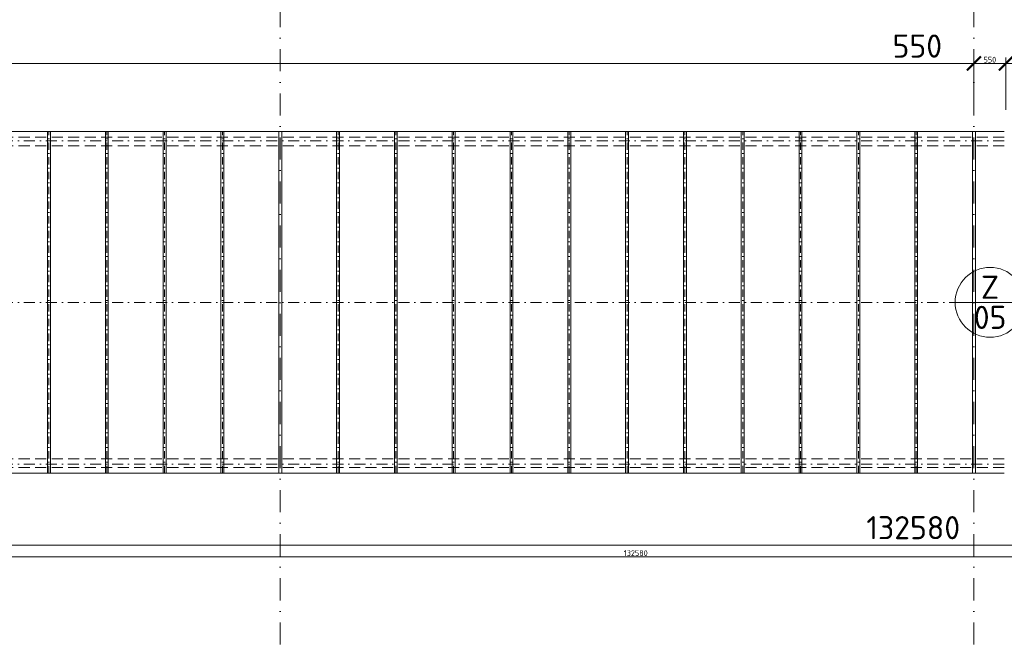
# Model space of a CAD drawing. Header units: millimetres. Extents: x -1695604 to 5289369, y -1488057 to 2187451.
# Tile 168 of 256: x 61493 to 78525, y 216441 to 227186. Entities that reach past the tile are written whole.
import ezdxf
from ezdxf.enums import TextEntityAlignment as Align

# ---------------------------------------------------------------- set-up
doc = ezdxf.new("R2010")
doc.units = ezdxf.units.MM
for name, pattern in [('CENTERX2', [101.6, 63.5, -12.7, 12.7, -12.7]), ('DASHDOT', [25.4, 12.7, -6.35, 0, -6.35]), ('ČÁRKOVANÁ', [19.05, 12.7, -6.35])]:
    doc.linetypes.add(name, pattern=pattern)
doc.layers.get('Defpoints').update_dxf_attribs({"color": 8})
for name, color, linetype, lineweight in [('A99_N_kce-pohl', 1, 'Continuous', 9), ('A99_N_koty-200', 5, 'Continuous', 5), ('A99_N_koty-200 @ 200', 5, 'Continuous', 5), ('A99_N_koty-200 @ 50 (2)', 5, 'Continuous', 5), ('A99_N_znaceni 200', 5, 'Continuous', 5), ('A99_S_osy', 1, 'CENTERX2', 5)]:
    doc.layers.add(name, color=color, linetype=linetype, lineweight=lineweight)
doc.styles.add('A99_kota', font='isocpeur.ttf', dxfattribs={"height": 2})
doc.styles.add('A99_popis', font='isocpeur.ttf')
doc.dimstyles.new('A99_kota_200 new', dxfattribs={"dimscale": 200, "dimtxt": 2, "dimasz": 1.2, "dimexe": 0.5, "dimexo": 1.5, "dimgap": 0.3, "dimtad": 1, "dimdec": 0, "dimzin": 3, "dimdsep": 46, "dimtxsty": 'A99_kota', "dimblk": 'ARCHTICK', "dimcen": 2.5, "dimazin": 2, "dimtfac": 0.75, "dimtdec": 0, "dimtmove": 2, "dimatfit": 0, "dimfxl": 0, "dimtolj": 1, "dimtzin": 0, "dimlwd": 5, "dimlwe": 5, "dimarcsym": 0})

# ---------------------------------------------------------------- blocks, each defined once
blk = doc.blocks.new('_ArchTick')
at = {"color": 0, "linetype": 'ByBlock', "const_width": 0.15}
blk.add_lwpolyline([(-0.5, -0.5), (0.5, 0.5)], dxfattribs=at)
blk = doc.blocks.new('*D4394')
at = {"layer": 'A99_N_koty-200', "color": 0, "linetype": 'Continuous', "lineweight": 5, "transparency": 16777216}
for p, q in [((11960, 225630), (11960, 226530)), ((78000, 225630), (78000, 226530)), ((11960, 226430), (78000, 226430))]:
    blk.add_line(p, q, dxfattribs=at)
at = {"layer": 'Defpoints', "color": 0, "linetype": 'Continuous', "lineweight": 18, "transparency": 16777216}
for p in [(78000, 226430), (11960, 225255), (78000, 225255)]:
    blk.add_point(p, dxfattribs=at)
at = {"layer": 'A99_N_koty-200', "color": 0, "linetype": 'Continuous', "lineweight": 5, "transparency": 16777216, "xscale": 240, "yscale": 240, "zscale": 240, "rotation": 180}
blk.add_blockref('_ArchTick', (11960, 226430), dxfattribs=at)
at = {"layer": 'A99_N_koty-200', "color": 0, "linetype": 'Continuous', "lineweight": 5, "transparency": 16777216, "xscale": 240, "yscale": 240, "zscale": 240}
blk.add_blockref('_ArchTick', (78000, 226430), dxfattribs=at)
at = {"layer": 'A99_N_koty-200', "color": 0, "linetype": 'Continuous', "transparency": 16777216, "insert": (44980, 226690), "char_height": 400, "attachment_point": 5, "style": 'A99_kota'}
blk.add_mtext('\\A1;66040', dxfattribs=at)
blk = doc.blocks.new('*D4395')
at = {"layer": 'A99_N_koty-200', "color": 0, "linetype": 'Continuous', "lineweight": 5, "transparency": 16777216}
for p, q in [((11960, 226230), (11960, 226455)), ((11960, 226430), (78000, 226430)), ((78000, 226230), (78000, 226455))]:
    blk.add_line(p, q, dxfattribs=at)
at = {"layer": 'Defpoints', "color": 0, "linetype": 'Continuous', "lineweight": 18, "transparency": 16777216}
for p in [(78000, 226430), (11960, 225255), (78000, 225255)]:
    blk.add_point(p, dxfattribs=at)
at = {"layer": 'A99_N_koty-200', "color": 0, "linetype": 'Continuous', "lineweight": 5, "transparency": 16777216, "xscale": 60, "yscale": 60, "zscale": 60, "rotation": 180}
blk.add_blockref('_ArchTick', (11960, 226430), dxfattribs=at)
at = {"layer": 'A99_N_koty-200', "color": 0, "linetype": 'Continuous', "lineweight": 5, "transparency": 16777216, "xscale": 60, "yscale": 60, "zscale": 60}
blk.add_blockref('_ArchTick', (78000, 226430), dxfattribs=at)
at = {"layer": 'A99_N_koty-200', "color": 0, "linetype": 'Continuous', "transparency": 16777216, "insert": (44980, 226495), "char_height": 100, "attachment_point": 5, "style": 'A99_kota'}
blk.add_mtext('\\A1;66040', dxfattribs=at)
blk = doc.blocks.new('*D4400')
at = {"layer": 'A99_N_koty-200', "color": 0, "linetype": 'Continuous', "lineweight": 5, "transparency": 16777216}
for p, q in [((78000, 225630), (78000, 226530)), ((78550, 225630), (78550, 226530)), ((78000, 226430), (77760, 226430)), ((78000, 226430), (78550, 226430)), ((78550, 226430), (78790, 226430))]:
    blk.add_line(p, q, dxfattribs=at)
at = {"layer": 'Defpoints', "color": 0, "linetype": 'Continuous', "lineweight": 18, "transparency": 16777216}
for p in [(78550, 226430), (78000, 225255), (78550, 225255)]:
    blk.add_point(p, dxfattribs=at)
at = {"layer": 'A99_N_koty-200', "color": 0, "linetype": 'Continuous', "lineweight": 5, "transparency": 16777216, "xscale": 240, "yscale": 240, "zscale": 240}
blk.add_blockref('_ArchTick', (78000, 226430), dxfattribs=at)
at = {"layer": 'A99_N_koty-200', "color": 0, "linetype": 'Continuous', "lineweight": 5, "transparency": 16777216, "xscale": 240, "yscale": 240, "zscale": 240, "rotation": 180}
blk.add_blockref('_ArchTick', (78550, 226430), dxfattribs=at)
at = {"layer": 'A99_N_koty-200', "color": 0, "linetype": 'Continuous', "transparency": 16777216, "insert": (77020, 226730), "char_height": 400, "attachment_point": 5, "style": 'A99_kota'}
blk.add_mtext('\\A1;550', dxfattribs=at)
blk = doc.blocks.new('*D4401')
at = {"layer": 'A99_N_koty-200', "color": 0, "linetype": 'Continuous', "lineweight": 5, "transparency": 16777216}
for p, q in [((78000, 226230), (78000, 226455)), ((78000, 226430), (78550, 226430)), ((78550, 226230), (78550, 226455))]:
    blk.add_line(p, q, dxfattribs=at)
at = {"layer": 'Defpoints', "color": 0, "linetype": 'Continuous', "lineweight": 18, "transparency": 16777216}
for p in [(78550, 226430), (78000, 225255), (78550, 225255)]:
    blk.add_point(p, dxfattribs=at)
at = {"layer": 'A99_N_koty-200', "color": 0, "linetype": 'Continuous', "lineweight": 5, "transparency": 16777216, "xscale": 60, "yscale": 60, "zscale": 60, "rotation": 180}
blk.add_blockref('_ArchTick', (78000, 226430), dxfattribs=at)
at = {"layer": 'A99_N_koty-200', "color": 0, "linetype": 'Continuous', "lineweight": 5, "transparency": 16777216, "xscale": 60, "yscale": 60, "zscale": 60}
blk.add_blockref('_ArchTick', (78550, 226430), dxfattribs=at)
at = {"layer": 'A99_N_koty-200', "color": 0, "linetype": 'Continuous', "transparency": 16777216, "insert": (78275, 226495), "char_height": 100, "attachment_point": 5, "style": 'A99_kota'}
blk.add_mtext('\\A1;550', dxfattribs=at)
blk = doc.blocks.new('*D4511')
at = {"layer": 'A99_N_koty-200', "color": 0, "linetype": 'Continuous', "lineweight": 5, "transparency": 16777216}
for p, q in [((5860, 218105), (5860, 218205)), ((138440, 218105), (138440, 218205)), ((5860, 218105), (138440, 218105))]:
    blk.add_line(p, q, dxfattribs=at)
at = {"layer": 'Defpoints', "color": 0, "linetype": 'Continuous', "lineweight": 18, "transparency": 16777216}
for p in [(138440, 218105), (138440, 218105), (5860, 217900)]:
    blk.add_point(p, dxfattribs=at)
at = {"layer": 'A99_N_koty-200', "color": 0, "linetype": 'Continuous', "lineweight": 5, "transparency": 16777216, "xscale": 240, "yscale": 240, "zscale": 240, "rotation": 180}
blk.add_blockref('_ArchTick', (5860, 218105), dxfattribs=at)
at = {"layer": 'A99_N_koty-200', "color": 0, "linetype": 'Continuous', "lineweight": 5, "transparency": 16777216, "xscale": 240, "yscale": 240, "zscale": 240}
blk.add_blockref('_ArchTick', (138440, 218105), dxfattribs=at)
at = {"layer": 'A99_N_koty-200', "color": 0, "linetype": 'Continuous', "transparency": 16777216, "insert": (76950, 218405), "char_height": 400, "attachment_point": 5, "style": 'A99_kota'}
blk.add_mtext('\\A1;132580', dxfattribs=at)
blk = doc.blocks.new('*D4512')
at = {"layer": 'A99_N_koty-200', "color": 0, "linetype": 'Continuous', "lineweight": 5, "transparency": 16777216}
for p, q in [((138440, 218030), (138440, 217875)), ((5860, 217900), (5860, 217925)), ((5860, 217900), (138440, 217900))]:
    blk.add_line(p, q, dxfattribs=at)
at = {"layer": 'Defpoints', "color": 0, "linetype": 'Continuous', "lineweight": 18, "transparency": 16777216}
for p in [(138440, 218105), (5860, 217900), (138440, 217900)]:
    blk.add_point(p, dxfattribs=at)
at = {"layer": 'A99_N_koty-200', "color": 0, "linetype": 'Continuous', "lineweight": 5, "transparency": 16777216, "xscale": 60, "yscale": 60, "zscale": 60, "rotation": 180}
blk.add_blockref('_ArchTick', (5860, 217900), dxfattribs=at)
at = {"layer": 'A99_N_koty-200', "color": 0, "linetype": 'Continuous', "lineweight": 5, "transparency": 16777216, "xscale": 60, "yscale": 60, "zscale": 60}
blk.add_blockref('_ArchTick', (138440, 217900), dxfattribs=at)
at = {"layer": 'A99_N_koty-200', "color": 0, "linetype": 'Continuous', "transparency": 16777216, "insert": (72150, 217965), "char_height": 100, "attachment_point": 5, "style": 'A99_kota'}
blk.add_mtext('\\A1;132580', dxfattribs=at)
blk = doc.blocks.new('*D5730')
at = {"layer": 'A99_N_koty-200', "color": 0, "linetype": 'Continuous', "lineweight": 5, "transparency": 16777216}
for p, q in [((78550, 225630), (78550, 226530)), ((132590, 225630), (132590, 226530)), ((132590, 226430), (78550, 226430))]:
    blk.add_line(p, q, dxfattribs=at)
at = {"layer": 'Defpoints', "color": 0, "linetype": 'Continuous', "lineweight": 18, "transparency": 16777216}
for p in [(78550, 226430), (78550, 225255), (132590, 225255)]:
    blk.add_point(p, dxfattribs=at)
at = {"layer": 'A99_N_koty-200', "color": 0, "linetype": 'Continuous', "lineweight": 5, "transparency": 16777216, "xscale": 240, "yscale": 240, "zscale": 240, "rotation": 180}
blk.add_blockref('_ArchTick', (78550, 226430), dxfattribs=at)
at = {"layer": 'A99_N_koty-200', "color": 0, "linetype": 'Continuous', "lineweight": 5, "transparency": 16777216, "xscale": 240, "yscale": 240, "zscale": 240}
blk.add_blockref('_ArchTick', (132590, 226430), dxfattribs=at)
at = {"layer": 'A99_N_koty-200', "color": 0, "linetype": 'Continuous', "transparency": 16777216, "insert": (105570, 226690), "char_height": 400, "attachment_point": 5, "style": 'A99_kota'}
blk.add_mtext('\\A1;54040', dxfattribs=at)
blk = doc.blocks.new('*D5731')
at = {"layer": 'A99_N_koty-200', "color": 0, "linetype": 'Continuous', "lineweight": 5, "transparency": 16777216}
for p, q in [((78550, 226230), (78550, 226455)), ((132590, 226430), (78550, 226430)), ((132590, 226230), (132590, 226455))]:
    blk.add_line(p, q, dxfattribs=at)
at = {"layer": 'Defpoints', "color": 0, "linetype": 'Continuous', "lineweight": 18, "transparency": 16777216}
for p in [(78550, 226430), (78550, 225255), (132590, 225255)]:
    blk.add_point(p, dxfattribs=at)
at = {"layer": 'A99_N_koty-200', "color": 0, "linetype": 'Continuous', "lineweight": 5, "transparency": 16777216, "xscale": 60, "yscale": 60, "zscale": 60, "rotation": 180}
blk.add_blockref('_ArchTick', (78550, 226430), dxfattribs=at)
at = {"layer": 'A99_N_koty-200', "color": 0, "linetype": 'Continuous', "lineweight": 5, "transparency": 16777216, "xscale": 60, "yscale": 60, "zscale": 60}
blk.add_blockref('_ArchTick', (132590, 226430), dxfattribs=at)
at = {"layer": 'A99_N_koty-200', "color": 0, "linetype": 'Continuous', "transparency": 16777216, "insert": (105570, 226495), "char_height": 100, "attachment_point": 5, "style": 'A99_kota'}
blk.add_mtext('\\A1;54040', dxfattribs=at)
blk = doc.blocks.new('*U20')
at = {"color": 0, "linetype": 'ByBlock'}
blk.add_line((-3.02, 0), (3.02, 0), dxfattribs=at)
blk.add_circle((0, 0), 3.02, dxfattribs=at)
at = {"color": 0, "linetype": 'ByBlock', "style": 'A99_popis'}
for tag, p in [('KATEGORIE', (0, 1.31)), ('PRVEK', (0, -1.298))]:
    blk.add_attdef(tag, text='', height=2, dxfattribs=at).set_placement(p, align=Align.MIDDLE_CENTER)
blk = doc.blocks.new('*U5920')
at = {"layer": 'A99_N_koty-200 @ 200', "linetype": 'Continuous'}
dim = blk.add_linear_dim(base=(78000, 226430), p1=(11960, 225255), p2=(78000, 225255), dimstyle='A99_kota_200 new', override={"dimscale": 200, "dimtix": 1, "dimtofl": 1, "dimtmove": 2, "dimatfit": 0}, dxfattribs=at)
dim.commit()
dim.dimension.update_dxf_attribs({"geometry": '*D4394', "text_midpoint": (44980, 226690)})
at = {"layer": 'A99_N_koty-200 @ 50 (2)', "linetype": 'Continuous'}
dim = blk.add_linear_dim(base=(78000, 226430), p1=(11960, 225255), p2=(78000, 225255), dimstyle='A99_kota_200 new', override={"dimscale": 50, "dimtix": 1, "dimtofl": 1, "dimtmove": 2, "dimatfit": 0}, dxfattribs=at)
dim.commit()
dim.dimension.update_dxf_attribs({"geometry": '*D4395', "text_midpoint": (44980, 226495)})
blk = doc.blocks.new('*U5922')
at = {"layer": 'A99_N_koty-200 @ 200', "linetype": 'Continuous'}
dim = blk.add_linear_dim(base=(78550, 226430), p1=(78000, 225255), p2=(78550, 225255), dimstyle='A99_kota_200 new', override={"dimscale": 200, "dimtix": 1, "dimtofl": 1, "dimtmove": 2, "dimatfit": 0}, dxfattribs=at)
dim.commit()
dim.dimension.update_dxf_attribs({"geometry": '*D4400', "text_midpoint": (77020, 226730), "dimtype": 128})
at = {"layer": 'A99_N_koty-200 @ 50 (2)', "linetype": 'Continuous'}
dim = blk.add_linear_dim(base=(78550, 226430), p1=(78000, 225255), p2=(78550, 225255), dimstyle='A99_kota_200 new', override={"dimscale": 50, "dimtix": 1, "dimtofl": 1, "dimtmove": 2, "dimatfit": 0}, dxfattribs=at)
dim.commit()
dim.dimension.update_dxf_attribs({"geometry": '*D4401', "text_midpoint": (78275, 226495)})
blk = doc.blocks.new('*U5959')
at = {"layer": 'A99_N_koty-200 @ 200', "linetype": 'Continuous'}
dim = blk.add_linear_dim(base=(138440, 218105), p1=(5860, 217900), p2=(138440, 218105), dimstyle='A99_kota_200 new', override={"dimscale": 200, "dimtix": 1, "dimtofl": 1, "dimtmove": 2, "dimatfit": 0}, dxfattribs=at)
dim.commit()
dim.dimension.update_dxf_attribs({"geometry": '*D4511', "text_midpoint": (76950, 218405), "dimtype": 128})
at = {"layer": 'A99_N_koty-200 @ 50 (2)', "linetype": 'Continuous'}
dim = blk.add_linear_dim(base=(138440, 217900), p1=(5860, 217900), p2=(138440, 218105), dimstyle='A99_kota_200 new', override={"dimscale": 50, "dimtix": 1, "dimtofl": 1, "dimtmove": 2, "dimatfit": 0}, dxfattribs=at)
dim.commit()
dim.dimension.update_dxf_attribs({"geometry": '*D4512', "text_midpoint": (72150, 217965)})
blk = doc.blocks.new('*U6360')
at = {"layer": 'A99_N_koty-200 @ 200', "linetype": 'Continuous'}
dim = blk.add_linear_dim(base=(78550, 226430), p1=(132590, 225255), p2=(78550, 225255), angle=180, dimstyle='A99_kota_200 new', override={"dimscale": 200, "dimtix": 1, "dimtofl": 1, "dimtmove": 2, "dimatfit": 0}, dxfattribs=at)
dim.commit()
dim.dimension.update_dxf_attribs({"geometry": '*D5730', "text_midpoint": (105570, 226690)})
at = {"layer": 'A99_N_koty-200 @ 50 (2)', "linetype": 'Continuous'}
dim = blk.add_linear_dim(base=(78550, 226430), p1=(132590, 225255), p2=(78550, 225255), angle=180, dimstyle='A99_kota_200 new', override={"dimscale": 50, "dimtix": 1, "dimtofl": 1, "dimtmove": 2, "dimatfit": 0}, dxfattribs=at)
dim.commit()
dim.dimension.update_dxf_attribs({"geometry": '*D5731', "text_midpoint": (105570, 226495)})

msp = doc.modelspace()

# ---------------------------------------------------------------- linework, layer by layer
at = {"layer": 'A99_N_kce-pohl', "linetype": 'Continuous', "lineweight": 9}
for p, q in [((61975, 219345), (61975, 225255)), ((62025, 219345), (62025, 225255)), ((62975, 219345), (62975, 225255)), ((63025, 219345), (63025, 225255)), ((63975, 219345), (63975, 225255)), ((64025, 219345), (64025, 225255)), ((64975, 219345), (64975, 225255)), ((65025, 219345), (65025, 225255)), ((65975, 219345), (65975, 225255)), ((66025, 219345), (66025, 225255)), ((66975, 219345), (66975, 225255)), ((67025, 219345), (67025, 225255)), ((67975, 219345), (67975, 225255)), ((68025, 219345), (68025, 225255)), ((68975, 219345), (68975, 225255)), ((69025, 219345), (69025, 225255)), ((69975, 219345), (69975, 225255)), ((70025, 219345), (70025, 225255)), ((70975, 219345), (70975, 225255)), ((71025, 219345), (71025, 225255)), ((71975, 219345), (71975, 225255)), ((72025, 219345), (72025, 225255)), ((72975, 219345), (72975, 225255)), ((73025, 219345), (73025, 225255)), ((73975, 219345), (73975, 225255)), ((74025, 219345), (74025, 225255)), ((74975, 219345), (74975, 225255)), ((75025, 219345), (75025, 225255)), ((75975, 219345), (75975, 225255)), ((76025, 219345), (76025, 225255)), ((76975, 219345), (76975, 225255)), ((77025, 219345), (77025, 225255)), ((77975, 219345), (77975, 225255)), ((78025, 219345), (78025, 225255))]:
    msp.add_line(p, q, dxfattribs=at)
for points in [[(78525, 219345), (11930, 219345), (11930, 225255), (78525, 225255)], [(61975, 222675), (61975, 222495)], [(62025, 222675), (62025, 222495)], [(62975, 222675), (62975, 222495)], [(63025, 222675), (63025, 222495)], [(63975, 222675), (63975, 222495)], [(64025, 222675), (64025, 222495)], [(64975, 222675), (64975, 222495)], [(65025, 222675), (65025, 222495)], [(65975, 222675), (65975, 222495)], [(66025, 222675), (66025, 222495)], [(66975, 222675), (66975, 222495)], [(67025, 222675), (67025, 222495)], [(67975, 222675), (67975, 222495)], [(68025, 222675), (68025, 222495)], [(68975, 222675), (68975, 222495)], [(69025, 222675), (69025, 222495)], [(69975, 222675), (69975, 222495)], [(70025, 222675), (70025, 222495)], [(70975, 222675), (70975, 222495)], [(71025, 222675), (71025, 222495)], [(71975, 222675), (71975, 222495)], [(72025, 222675), (72025, 222495)], [(72975, 222675), (72975, 222495)], [(73025, 222675), (73025, 222495)], [(73975, 222675), (73975, 222495)], [(74025, 222675), (74025, 222495)], [(74975, 222675), (74975, 222495)], [(75025, 222675), (75025, 222495)], [(75975, 222675), (75975, 222495)], [(76025, 222675), (76025, 222495)], [(76975, 222675), (76975, 222495)], [(77025, 222675), (77025, 222495)], [(77975, 222675), (77975, 222495)], [(78025, 222675), (78025, 222495)]]:
    msp.add_lwpolyline(points, dxfattribs=at)
at = {"layer": 'A99_N_kce-pohl', "linetype": 'ČÁRKOVANÁ', "lineweight": 9, "ltscale": 15}
for points in [[(78525, 225155), (11790, 225155)], [(78525, 225005.3), (12100, 225005.3)], [(78525, 219594.7), (12100, 219594.7)], [(78525, 219445), (11790, 219445)]]:
    msp.add_lwpolyline(points, dxfattribs=at)
at = {"layer": 'A99_S_osy', "linetype": 'DASHDOT', "lineweight": 5, "ltscale": 10}
for p, q in [((62000, 219345), (62000, 225255)), ((63000, 219345), (63000, 225255)), ((64000, 219345), (64000, 225255)), ((65000, 219345), (65000, 225255)), ((67000, 219345), (67000, 225255)), ((68000, 219345), (68000, 225255)), ((69000, 219345), (69000, 225255)), ((70000, 219345), (70000, 225255)), ((71000, 219345), (71000, 225255)), ((72000, 219345), (72000, 225255)), ((73000, 219345), (73000, 225255)), ((74000, 219345), (74000, 225255)), ((75000, 219345), (75000, 225255)), ((76000, 219345), (76000, 225255)), ((77000, 219345), (77000, 225255))]:
    msp.add_line(p, q, dxfattribs=at)
at = {"layer": 'A99_S_osy', "linetype": 'DASHDOT', "lineweight": 5, "ltscale": 30}
for points in [[(66000, 250300), (66000, 146890)], [(78000, 250300), (78000, 146890)]]:
    msp.add_lwpolyline(points, dxfattribs=at)
at = {"layer": 'A99_S_osy', "linetype": 'DASHDOT', "lineweight": 5, "ltscale": 15}
for points in [[(78525, 225095), (11865, 225095)], [(78525, 222300), (11930, 222300)], [(78525, 219505), (11865, 219505)]]:
    msp.add_lwpolyline(points, dxfattribs=at)

# ---------------------------------------------------------------- block references
at = {"layer": 'A99_N_koty-200', "color": 3, "linetype": 'Continuous', "lineweight": 18}
for name in ['*U5920', '*U5922', '*U6360', '*U5959']:
    msp.add_blockref(name, (0, 0), dxfattribs=at)
at = {"layer": 'A99_N_znaceni 200', "xscale": 200, "yscale": 200, "zscale": 200}
msp.add_blockref('*U20', (78278.5, 222300), dxfattribs=at).add_auto_attribs({'KATEGORIE': 'Z', 'PRVEK': '05'})

doc.saveas('drawing.dxf')
